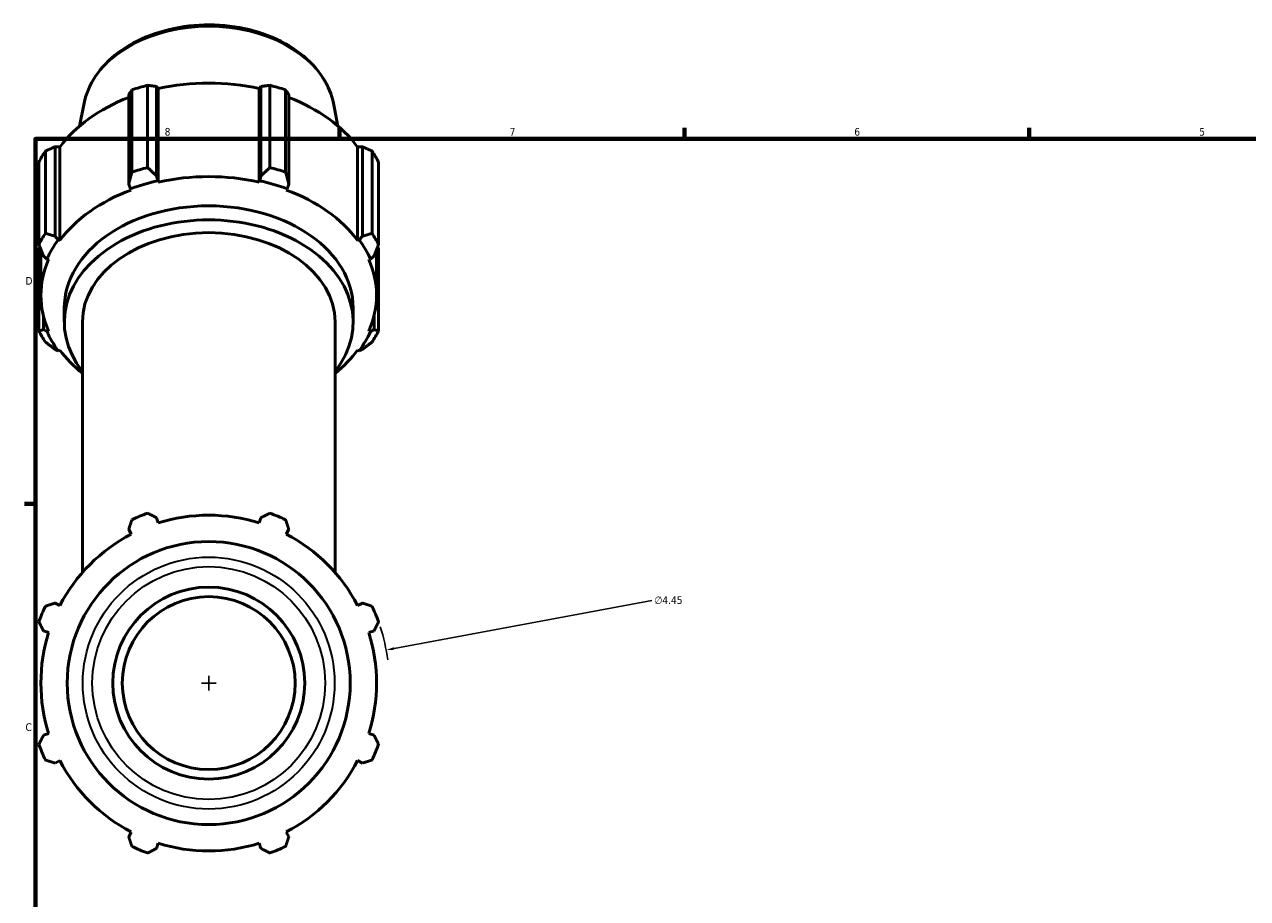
# Model space of a CAD drawing. Header units: inches. Extents: x 0.1 to 68.7, y -24.6 to 44.1.
# Tile 4 of 9: x 0.4 to 15.4, y 11.6 to 22.4. Entities that reach past the tile are written whole.
import ezdxf

# ---------------------------------------------------------------- set-up
doc = ezdxf.new("R2010")
doc.units = ezdxf.units.IN
doc.header["$MEASUREMENT"] = 0
for name, color, linetype, lineweight in [('Border (ANSI)', 7, 'Continuous', 70), ('Dimension (ANSI)', 7, 'Continuous', 25), ('Visible (ANSI)', 7, 'Continuous', 50), ('Visible Narrow (ANSI)', 7, 'Continuous', 35)]:
    doc.layers.add(name, color=color, linetype=linetype, lineweight=lineweight)
doc.styles.add('Note Text (ANSI)', font='tahoma.ttf')
doc.dimstyles.new('Default (ANSI)', dxfattribs={"dimtxt": 0.094488, "dimasz": 0.098425, "dimexe": 0.125, "dimexo": 0.0625, "dimgap": 0.031496, "dimtad": 0, "dimtih": 1, "dimtoh": 1, "dimrnd": 1e-08, "dimzin": 4, "dimdsep": 46, "dimtxsty": 'Note Text (ANSI)', "dimcen": 0.09, "dimdle": 0.393701, "dimclrd": 256, "dimclre": 256, "dimclrt": 5, "dimadec": 0, "dimazin": 1, "dimtfac": 1, "dimtofl": 0, "dimtmove": 0, "dimatfit": 3, "dimfxl": 1, "dimtolj": 1, "dimtzin": 4, "dimlwd": -1, "dimlwe": -1, "dimarcsym": 0})

# ---------------------------------------------------------------- blocks, each defined once
blk = doc.blocks.new('Borders Default Border')
at = {"layer": 'Border (ANSI)'}
for p, q in [((4.25, 21), (4.25, 21.134)), ((8.5, 21), (8.5, 21.134)), ((12.75, 21), (12.75, 21.134)), ((0.5, 16.5), (0.366, 16.5))]:
    blk.add_line(p, q, dxfattribs=at)
at = {"layer": 'Border (ANSI)', "flags": 128}
blk.add_lwpolyline([(0.5, 1), (0.5, 21), (33.5, 21), (33.5, 1), (0.5, 1)], dxfattribs=at)
at = {"layer": 'Border (ANSI)', "color": 5, "true_color": 0x0000ff, "char_height": 0.0945, "attachment_point": 7, "style": 'Note Text (ANSI)'}
for s, insert in [('8', (2.094, 21.038)), ('7', (6.346, 21.04)), ('6', (10.595, 21.038)), ('5', (14.847, 21.038)), ('D', (0.378, 19.203)), ('C', (0.378, 13.701))]:
    blk.add_mtext(s, dxfattribs=dict(at, insert=insert))
blk = doc.blocks.new('*D12')
at = {"layer": 'Defpoints', "color": 0, "transparency": 16777216}
for p in [(4.825, 14.701), (0.45, 13.885)]:
    blk.add_point(p, dxfattribs=at)
at = {"layer": 'Dimension (ANSI)', "transparency": 16777216}
for p, q in [((8.1, 15.312), (4.921, 14.719)), ((2.637, 14.203), (2.637, 14.383)), ((2.547, 14.293), (2.727, 14.293))]:
    blk.add_line(p, q, dxfattribs=at)
blk.add_arc((2.637, 14.293), 2.225, 7.3514, 18.1826, dxfattribs=at)
blk.add_solid([(4.918, 14.735), (4.924, 14.703), (4.825, 14.701)], dxfattribs=at)
at = {"layer": 'Dimension (ANSI)', "color": 5, "transparency": 16777216, "insert": (8.132, 15.363), "char_height": 0.0945, "attachment_point": 1, "style": 'Note Text (ANSI)'}
blk.add_mtext('\\A1;∅4.45', dxfattribs=at)

msp = doc.modelspace()

# ---------------------------------------------------------------- linework, layer by layer
at = {"layer": 'Visible (ANSI)'}
for p, q in [((1.69, 20.59), (1.69, 21.603)), ((1.884, 21.66), (1.884, 20.646)), ((1.995, 20.544), (1.995, 21.646)), ((1.995, 21.646), (2.015, 21.62)), ((2.015, 20.467), (2.015, 21.62)), ((3.26, 21.62), (3.28, 21.646)), ((3.26, 20.467), (3.26, 21.62)), ((3.28, 21.646), (3.28, 20.544)), ((3.391, 20.646), (3.391, 21.66)), ((3.585, 21.603), (3.585, 20.59)), ((1.101, 21.438), (1.044, 21.158)), ((1.651, 21.545), (1.651, 20.443)), ((3.624, 20.443), (3.624, 21.545)), ((4.174, 21.438), (4.23, 21.158)), ((0.624, 20.85), (0.624, 19.836)), ((0.743, 19.801), (0.743, 20.903)), ((0.743, 20.903), (0.802, 20.9)), ((0.802, 19.747), (0.802, 20.9)), ((4.473, 20.9), (4.532, 20.903)), ((4.473, 19.747), (4.473, 20.9)), ((4.532, 20.903), (4.532, 19.801)), ((4.651, 19.836), (4.651, 20.85)), ((0.544, 19.699), (0.544, 20.713)), ((4.731, 20.713), (4.731, 19.699)), ((2.008, 20.482), (1.995, 20.544)), ((3.28, 20.544), (3.266, 20.482)), ((1.651, 20.443), (1.672, 20.383)), ((1.672, 20.383), (1.682, 20.37)), ((2.015, 20.467), (2.008, 20.482)), ((3.266, 20.482), (3.26, 20.467)), ((3.593, 20.37), (3.603, 20.383)), ((3.603, 20.383), (3.624, 20.443)), ((0.782, 19.755), (0.743, 19.801)), ((0.802, 19.747), (0.782, 19.755)), ((4.493, 19.755), (4.473, 19.747)), ((4.532, 19.801), (4.493, 19.755)), ((0.544, 19.647), (0.544, 18.633)), ((0.568, 19.072), (0.568, 19.638)), ((4.707, 19.072), (4.707, 19.638)), ((4.731, 18.633), (4.731, 19.647)), ((0.6, 19.557), (0.643, 19.516)), ((0.643, 19.516), (0.664, 19.512)), ((4.611, 19.512), (4.632, 19.516)), ((4.632, 19.516), (4.675, 19.557)), ((0.857, 18.743), (0.857, 18.916)), ((4.417, 18.743), (4.417, 18.916)), ((0.6, 18.649), (0.6, 18.815)), ((1.08, 15.655), (1.08, 18.743)), ((4.195, 15.655), (4.195, 18.743)), ((4.675, 18.815), (4.675, 18.649)), ((0.643, 18.627), (0.6, 18.649)), ((0.664, 18.632), (0.643, 18.627)), ((4.632, 18.627), (4.611, 18.632)), ((4.675, 18.649), (4.632, 18.627)), ((0.743, 18.406), (0.782, 18.389)), ((0.782, 18.389), (0.802, 18.396)), ((4.473, 18.396), (4.493, 18.389)), ((4.493, 18.389), (4.532, 18.406)), ((2.015, 16.266), (1.995, 16.33)), ((3.28, 16.33), (3.26, 16.266)), ((1.651, 16.188), (1.682, 16.128)), ((3.593, 16.128), (3.624, 16.188)), ((0.802, 15.248), (0.743, 15.279)), ((4.532, 15.279), (4.473, 15.248)), ((0.6, 14.935), (0.664, 14.915)), ((4.611, 14.915), (4.675, 14.935)), ((0.664, 13.671), (0.6, 13.651)), ((4.675, 13.651), (4.611, 13.671)), ((0.743, 13.307), (0.802, 13.337)), ((4.473, 13.337), (4.532, 13.307)), ((1.682, 12.457), (1.651, 12.398)), ((3.624, 12.398), (3.593, 12.457)), ((1.995, 12.256), (2.015, 12.319)), ((3.26, 12.319), (3.28, 12.256))]:
    msp.add_line(p, q, dxfattribs=at)
for radius in [1.744, 1.183, 1.065]:
    msp.add_circle((2.637, 14.293), radius, dxfattribs=at)
for radius, start, end in [(2.225, 109.792, 115.208), (2.069, 72.5, 107.5), (2.225, 64.792, 70.208), (2.069, 117.5, 152.5), (2.069, 27.5, 62.5), (2.225, 154.792, 160.208), (2.225, 19.792, 25.208), (2.069, 162.5, 197.5), (2.069, 342.5, 17.5), (2.225, 199.792, 205.208), (2.225, 334.792, 340.208), (2.069, 207.5, 242.5), (2.069, 297.5, 332.5), (2.225, 244.792, 250.208), (2.069, 252.5, 287.5), (2.225, 289.792, 295.208)]:
    msp.add_arc((2.637, 14.293), radius, start, end, dxfattribs=at)
for centre, major_axis, start_param, end_param in [((2.637, 20.18), (2.225, 0), 1.916232, 2.010759), ((2.637, 20.224), (2.069, 0), 1.265364, 1.876229), ((2.637, 20.18), (2.225, 0), 1.130833, 1.225361), ((2.637, 20.224), (2.069, 0), 2.067629, 2.661627), ((2.637, 20.224), (2.069, 0), 0.479966, 1.073963), ((2.637, 20.18), (-2.225, 0), 5.843222, 5.93775), ((2.637, 20.18), (2.225, 0), 0.345435, 0.439963), ((2.637, 19.166), (-2.225, 0), 5.057824, 5.152352), ((2.637, 19.072), (-2.069, 0), 4.406956, 5.017822), ((2.637, 19.166), (-2.225, 0), 4.272426, 4.366954), ((2.637, 19.072), (-2.069, 0), 5.192355, 5.80322), ((2.637, 19.072), (2.092, 0), 1.876229, 2.050762), ((2.637, 19.072), (2.092, 0), 1.090831, 1.265364), ((2.637, 19.072), (-2.069, 0), 3.621558, 4.232423), ((2.637, 18.743), (-1.78, 0), 2.636232, 6.788546), ((2.637, 18.916), (-1.78, 0), 3.141593, 6.283185), ((2.637, 19.166), (-2.225, 0), 5.843222, 5.93775), ((2.637, 19.072), (-2.092, 0), 5.80322, 5.977753), ((2.637, 18.743), (-1.557, 0), 3.141593, 6.283185), ((2.637, 19.072), (2.091, 0), 0.305433, 0.479966), ((2.637, 19.166), (2.225, 0), 0.345435, 0.439963), ((2.637, 19.072), (-2.069, 0), 5.977753, 6.588618), ((2.637, 19.072), (2.069, 0), 5.977753, 6.588618), ((2.637, 19.166), (-2.225, 0), 0.345435, 0.439963), ((2.637, 19.072), (-2.092, 0), 0.305433, 0.479966), ((2.637, 19.072), (2.091, 0), 5.80322, 5.977753), ((2.637, 19.166), (2.225, 0), 5.843222, 5.93775), ((2.637, 19.072), (2.069, 0), 3.621558, 3.860253), ((2.637, 19.072), (2.069, 0), 5.564525, 5.80322)]:
    msp.add_ellipse(centre, major_axis=major_axis, ratio=0.707107, start_param=start_param, end_param=end_param, dxfattribs=at)
msp.add_open_spline([(1.101, 21.438), (1.124, 21.554), (1.172, 21.667), (1.314, 21.88), (1.41, 21.978), (1.639, 22.15), (1.775, 22.223), (2.07, 22.334), (2.231, 22.372), (2.56, 22.41), (2.728, 22.409), (3.057, 22.37), (3.217, 22.331), (3.513, 22.217), (3.649, 22.142), (3.881, 21.964), (3.977, 21.861), (4.11, 21.65), (4.153, 21.545), (4.174, 21.438)], degree=3, knots=[3.2826, 3.2826, 3.2826, 3.2826, 3.583112, 3.583112, 3.897696, 3.897696, 4.22342, 4.22342, 4.552262, 4.552262, 4.881229, 4.881229, 5.210199, 5.210199, 5.539017, 5.539017, 5.864495, 5.864495, 6.142178, 6.142178, 6.142178, 6.142178], dxfattribs=at)
for points, weights in [([(1.69, 21.603), (1.67, 21.574), (1.651, 21.545)], [2.40042970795, 2.43042107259, 2.45877834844]), ([(1.995, 21.646), (1.941, 21.653), (1.884, 21.66)], [2.45877834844, 2.43042107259, 2.40042970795]), ([(3.391, 21.66), (3.334, 21.653), (3.28, 21.646)], [2.40042970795, 2.43042107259, 2.45877834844]), ([(3.624, 21.545), (3.605, 21.574), (3.585, 21.603)], [2.45877834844, 2.43042107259, 2.40042970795]), ([(0.743, 20.903), (0.685, 20.877), (0.624, 20.85)], [2.44916063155, 2.42091427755, 2.39104022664]), ([(4.651, 20.85), (4.59, 20.877), (4.532, 20.903)], [2.40042970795, 2.43042107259, 2.45877834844]), ([(1.651, 20.443), (1.67, 20.514), (1.69, 20.59)], [1.00205930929, 1.00220665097, 1.00153576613]), ([(1.884, 20.646), (1.941, 20.593), (1.995, 20.544)], [1.00143450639, 1.00212628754, 1.00199991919]), ([(3.28, 20.544), (3.334, 20.593), (3.391, 20.646)], [1.00199991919, 1.00212628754, 1.00143450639]), ([(3.585, 20.59), (3.605, 20.514), (3.624, 20.443)], [1.00153576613, 1.00220665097, 1.00205930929]), ([(0.624, 19.836), (0.685, 19.817), (0.743, 19.801)], [1.00560820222, 1.00642815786, 1.00642653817]), ([(4.532, 19.801), (4.59, 19.817), (4.651, 19.836)], [1.00574632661, 1.0056263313, 1.0046855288]), ([(0.6, 19.557), (0.573, 19.626), (0.544, 19.699)], [1.00555223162, 1.0053975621, 1.0044223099]), ([(0.556, 19.669), (0.55, 19.658), (0.544, 19.647)], [2.40313478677, 2.3971212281, 2.39104022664]), ([(4.731, 19.699), (4.702, 19.626), (4.675, 19.557)], [1.00560820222, 1.00642815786, 1.00642653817]), ([(4.731, 19.647), (4.725, 19.658), (4.719, 19.669)], [2.38165074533, 2.38770786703, 2.3936978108]), ([(0.544, 18.633), (0.573, 18.641), (0.6, 18.649)], [1.00560820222, 1.00642815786, 1.00642653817]), ([(4.675, 18.649), (4.702, 18.641), (4.731, 18.633)], [1.00555223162, 1.0053975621, 1.0044223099]), ([(0.743, 18.406), (0.685, 18.449), (0.624, 18.496)], [1.00574632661, 1.0056263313, 1.0046855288]), ([(4.651, 18.496), (4.59, 18.449), (4.532, 18.406)], [1.00560820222, 1.00642815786, 1.00642653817]), ([(1.651, 16.188), (1.67, 16.246), (1.69, 16.306)], [1.0048266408, 1.00281981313, 1]), ([(1.884, 16.386), (1.941, 16.358), (1.995, 16.33)], [1, 1.00281981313, 1.0048266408]), ([(3.28, 16.33), (3.334, 16.358), (3.391, 16.386)], [1.0048266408, 1.00281981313, 1]), ([(3.585, 16.306), (3.605, 16.246), (3.624, 16.188)], [1, 1.00281981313, 1.0048266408]), ([(0.624, 15.24), (0.685, 15.26), (0.743, 15.279)], [1, 1.00281981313, 1.0048266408]), ([(4.532, 15.279), (4.59, 15.26), (4.651, 15.24)], [1.0048266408, 1.00281981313, 1]), ([(0.6, 14.935), (0.573, 14.99), (0.544, 15.046)], [1.0048266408, 1.00281981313, 1]), ([(4.731, 15.046), (4.702, 14.99), (4.675, 14.935)], [1, 1.00281981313, 1.0048266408]), ([(0.544, 13.539), (0.573, 13.596), (0.6, 13.651)], [1, 1.00281981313, 1.0048266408]), ([(4.675, 13.651), (4.702, 13.596), (4.731, 13.539)], [1.0048266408, 1.00281981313, 1]), ([(0.743, 13.307), (0.685, 13.325), (0.624, 13.345)], [1.0048266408, 1.00281981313, 1]), ([(4.651, 13.345), (4.59, 13.325), (4.532, 13.307)], [1, 1.00281981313, 1.0048266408]), ([(1.69, 12.28), (1.67, 12.34), (1.651, 12.398)], [1, 1.00281981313, 1.0048266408]), ([(3.624, 12.398), (3.605, 12.34), (3.585, 12.28)], [1.0048266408, 1.00281981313, 1]), ([(1.995, 12.256), (1.941, 12.228), (1.884, 12.199)], [1.0048266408, 1.00281981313, 1]), ([(3.391, 12.199), (3.334, 12.228), (3.28, 12.256)], [1, 1.00281981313, 1.0048266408])]:
    msp.add_rational_spline(points, weights, degree=2, dxfattribs=at)
at = {"layer": 'Visible Narrow (ANSI)'}
for radius in [1.552, 1.435]:
    msp.add_circle((2.637, 14.293), radius, dxfattribs=at)
msp.add_ellipse((2.637, 21.283), major_axis=(-1.552, 0), ratio=0.707107, start_param=3.425579, end_param=5.999199, dxfattribs=at)

# ---------------------------------------------------------------- block references
msp.add_blockref('Borders Default Border', (0, 0))

# ---------------------------------------------------------------- dimensions: what is measured, and where the dimension line sits
at = {"layer": 'Dimension (ANSI)'}
dim = msp.add_diameter_dim_2p(p1=(0.45, 13.885), p2=(4.825, 14.701), dimstyle='Default (ANSI)', override={"dimgap": 0.031496, "dimdec": 2, "dimlfac": 1, "dimtol": 0, "dimlim": 0, "dimtp": 0, "dimtm": 0, "dimtdec": 2}, dxfattribs=at)
dim.commit()
dim.dimension.update_dxf_attribs({"geometry": '*D12', "text_midpoint": (8.1, 15.312), "dimtype": 163})

doc.saveas('drawing.dxf')
